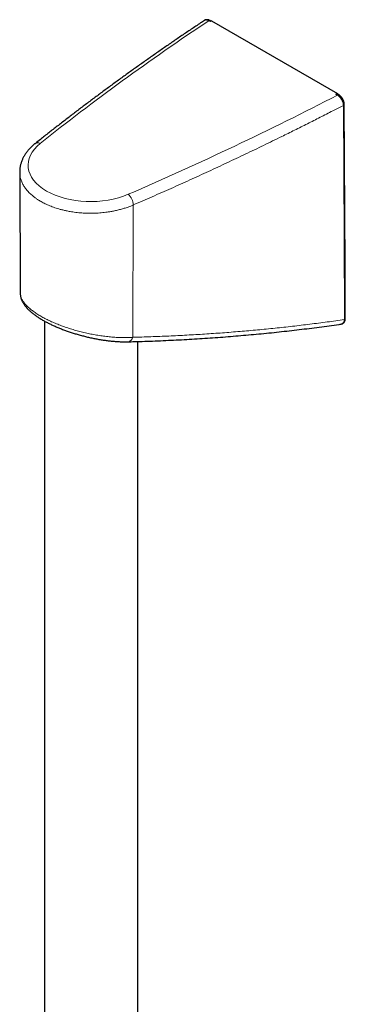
# Model space of a CAD drawing. Header units: millimetres. Extents: x 8 to 1132, y 12 to 2282.
# Tile 23 of 53: x 993 to 1055, y 778 to 965. Entities that reach past the tile are written whole.
import ezdxf

# ---------------------------------------------------------------- set-up
doc = ezdxf.new("R2010")
doc.units = ezdxf.units.MM

msp = doc.modelspace()

# ---------------------------------------------------------------- linework, layer by layer
at = {"color": 8, "linetype": 'Continuous', "lineweight": 0}
for p, q in [((1029.68, 965.05), (1029.4, 965.22)), ((1053.91, 951.07), (1053.63, 951.23)), ((1015.03, 930.13), (1014.96, 904.94))]:
    msp.add_line(p, q, dxfattribs=at)
at = {"color": 7, "linetype": 'Continuous', "lineweight": 30}
for p, q in [((1029.92, 965.22), (1053.91, 951.37)), ((993.4, 936.39), (993.49, 913.33)), ((993.5, 913.33), (993.5, 913.33)), ((998.09, 908.04), (998.09, 671.1)), ((1054.61, 907.46), (1054.62, 907.46)), ((1015.89, 671.12), (1015.89, 904.14))]:
    msp.add_line(p, q, dxfattribs=at)
at = {"color": 7, "linetype": 'Continuous', "lineweight": 30, "flags": 128}
for points in [[(1029.82, 965.15), (1029.74, 965.19), (1029.66, 965.24)], [(1054.16, 951.09), (1053.97, 951.21), (1053.88, 951.25)], [(1055.4, 908.54), (1055.35, 918.42), (1055.2, 949.32)]]:
    msp.add_lwpolyline(points, dxfattribs=at)
at = {"color": 8, "linetype": 'Continuous', "lineweight": 0, "flags": 128}
msp.add_lwpolyline([(1055.23, 908.32), (1055.16, 924.01), (1055.03, 949.1)], dxfattribs=at)
at = {"color": 8, "linetype": 'Continuous', "lineweight": 0}
for centre, radius, start, end in [((1029.55, 965.01), 0.253, 65.8071, 126.1149), ((1054.06, 950.87), 0.247, 64.8567, 127.045), ((1054.94, 949.34), 0.262, 290.4524, 354.5752), ((996.86, 941.01), 0.961, 61.9239, 123.9098), ((1012.13, 930.03), 2.89, 2.0176, 48.0193), ((1055.14, 908.56), 0.262, 290.4987, 354.5459), ((1013.91, 905.15), 1.07, 277.714, 348.6164)]:
    msp.add_arc(centre, radius, start, end, dxfattribs=at)
at = {"color": 7, "linetype": 'Continuous', "lineweight": 30}
msp.add_arc((1053.78, 951.03), 0.247, 64.9993, 127.0308, dxfattribs=at)
at = {"color": 8, "linetype": 'Continuous', "lineweight": 0}
for centre, major_axis, start_param, end_param in [((1456.64, 747.83), (569.79, 4.34), 2.414143, 2.503955), ((676.91, 1197.96), (569.79, 4.34), 5.341147, 5.430959), ((1006.98, 937.77), (11.99, 0.09), 2.503955, 5.341147)]:
    msp.add_ellipse(centre, major_axis=major_axis, ratio=0.582304, start_param=start_param, end_param=end_param, dxfattribs=at)
at = {"color": 7, "linetype": 'Continuous', "lineweight": 30}
for centre, start_param, end_param in [((1456.67, 747.85), 2.413604, 2.414249), ((676.93, 1197.98), 5.430854, 5.431498)]:
    msp.add_ellipse(centre, major_axis=(569.4, 4.34), ratio=0.582304, start_param=start_param, end_param=end_param, dxfattribs=at)
for points, knots in [([(1028.56, 965.27), (1028.32, 965.11), (1027.48, 964.55), (1026.06, 963.6), (1024.29, 962.4), (1022.53, 961.2), (1020.78, 959.99), (1019.04, 958.78), (1017.31, 957.56), (1015.59, 956.34), (1013.88, 955.12), (1012.18, 953.89), (1010.49, 952.65), (1008.81, 951.41), (1007.14, 950.17), (1005.48, 948.92), (1003.83, 947.66), (1002.19, 946.41), (1000.56, 945.14), (998.94, 943.88), (997.53, 942.76), (996.66, 942.07), (996.32, 941.8)], [0, 0, 0, 0, 0.021298, 0.073834, 0.126371, 0.178907, 0.231444, 0.28398, 0.336517, 0.389053, 0.441589, 0.494125, 0.546661, 0.599197, 0.651733, 0.704269, 0.756805, 0.80934, 0.861875, 0.914411, 0.966946, 1, 1, 1, 1]), ([(1029.66, 965.24), (1029.65, 965.25), (1029.6, 965.28), (1029.51, 965.32), (1029.39, 965.36), (1029.28, 965.39), (1029.16, 965.41), (1029.05, 965.42), (1028.95, 965.41), (1028.84, 965.39), (1028.74, 965.36), (1028.65, 965.33), (1028.61, 965.3), (1028.59, 965.29)], [0, 0, 0, 0, 0.02672, 0.141377, 0.255926, 0.356765, 0.465585, 0.561635, 0.65444, 0.75511, 0.852214, 0.948249, 1, 1, 1, 1]), ([(1055.2, 949.32), (1055.2, 949.36), (1055.2, 949.44), (1055.18, 949.56), (1055.15, 949.7), (1055.12, 949.83), (1055.07, 949.96), (1055.02, 950.1), (1054.96, 950.22), (1054.89, 950.35), (1054.81, 950.47), (1054.73, 950.58), (1054.64, 950.69), (1054.54, 950.8), (1054.44, 950.89), (1054.34, 950.98), (1054.24, 951.05), (1054.18, 951.08), (1054.16, 951.09)], [0, 0, 0, 0, 0.056806, 0.12219, 0.186865, 0.251059, 0.316138, 0.380503, 0.444187, 0.508494, 0.572942, 0.636983, 0.701014, 0.766146, 0.832, 0.897263, 0.963695, 1, 1, 1, 1]), ([(996.32, 941.8), (996.27, 941.77), (996.14, 941.66), (995.92, 941.47), (995.68, 941.25), (995.45, 941.02), (995.23, 940.79), (995.02, 940.55), (994.82, 940.31), (994.63, 940.06), (994.46, 939.81), (994.3, 939.55), (994.15, 939.3), (994.02, 939.04), (993.9, 938.78), (993.79, 938.51), (993.7, 938.25), (993.61, 937.98), (993.54, 937.71), (993.49, 937.45), (993.45, 937.18), (993.42, 936.91), (993.4, 936.64), (993.4, 936.47), (993.4, 936.39)], [0, 0, 0, 0, 0.026403, 0.075153, 0.123839, 0.172396, 0.220792, 0.268999, 0.316985, 0.364723, 0.412187, 0.459355, 0.506213, 0.552749, 0.59896, 0.644851, 0.69043, 0.735715, 0.780729, 0.8255, 0.870062, 0.914449, 0.958703, 1, 1, 1, 1]), ([(993.5, 913.33), (993.5, 913.29), (993.5, 913.17), (993.52, 912.99), (993.54, 912.79), (993.58, 912.6), (993.64, 912.4), (993.7, 912.2), (993.78, 912), (993.88, 911.79), (993.98, 911.59), (994.1, 911.39), (994.24, 911.18), (994.38, 910.98), (994.54, 910.77), (994.72, 910.57), (994.91, 910.36), (995.11, 910.16), (995.32, 909.96), (995.54, 909.77), (995.77, 909.58), (996, 909.39), (996.25, 909.21), (996.51, 909.02), (996.77, 908.84), (997.04, 908.66), (997.32, 908.49), (997.61, 908.31), (997.9, 908.14), (998.2, 907.98), (998.51, 907.81), (998.82, 907.65), (999.14, 907.49), (999.47, 907.34), (999.8, 907.18), (1000.14, 907.03), (1000.48, 906.88), (1000.83, 906.74), (1001.18, 906.59), (1001.54, 906.45), (1001.91, 906.32), (1002.27, 906.18), (1002.64, 906.05), (1003.02, 905.93), (1003.4, 905.8), (1003.78, 905.68), (1004.16, 905.57), (1004.55, 905.45), (1004.94, 905.34), (1005.33, 905.24), (1005.73, 905.14), (1006.12, 905.04), (1006.51, 904.95), (1006.91, 904.86), (1007.31, 904.78), (1007.7, 904.7), (1008.1, 904.62), (1008.49, 904.55), (1008.89, 904.48), (1009.28, 904.42), (1009.67, 904.36), (1010.06, 904.31), (1010.45, 904.27), (1010.83, 904.22), (1011.21, 904.19), (1011.59, 904.16), (1011.97, 904.13), (1012.34, 904.11), (1012.7, 904.09), (1013.07, 904.08), (1013.42, 904.08), (1013.75, 904.08), (1013.96, 904.08), (1014.06, 904.09)], [0, 0, 0, 0, 0.0086667, 0.0201307, 0.0317874, 0.0436745, 0.0558283, 0.0682817, 0.0810614, 0.0941844, 0.1076536, 0.1214535, 0.1355476, 0.1498791, 0.1643853, 0.1791431, 0.1943759, 0.2096034, 0.2246871, 0.239554, 0.2541591, 0.268465, 0.2833074, 0.2978214, 0.3122476, 0.326595, 0.3408734, 0.3550928, 0.3692456, 0.3833543, 0.3973015, 0.4112106, 0.4251036, 0.4390029, 0.4529238, 0.466893, 0.480677, 0.4945555, 0.5084796, 0.5224306, 0.5363877, 0.5503218, 0.5642099, 0.5780645, 0.5919957, 0.606027, 0.6201301, 0.6342795, 0.6484481, 0.6626024, 0.6766977, 0.690887, 0.7051912, 0.7195164, 0.7338832, 0.7483116, 0.7628221, 0.7774075, 0.7920513, 0.8067237, 0.8214381, 0.8361998, 0.8510135, 0.865884, 0.8808157, 0.8958129, 0.9108797, 0.9260203, 0.9412386, 0.9565387, 0.9719269, 0.9874581, 1, 1, 1, 1]), ([(1014.06, 904.09), (1014.44, 904.1), (1015.49, 904.12), (1017.21, 904.18), (1019.22, 904.25), (1021.22, 904.34), (1023.21, 904.43), (1025.2, 904.54), (1027.18, 904.65), (1029.15, 904.78), (1031.12, 904.92), (1033.08, 905.07), (1035.03, 905.23), (1036.98, 905.4), (1038.92, 905.58), (1040.86, 905.77), (1042.79, 905.97), (1044.72, 906.18), (1046.63, 906.4), (1048.54, 906.64), (1050.44, 906.88), (1052.33, 907.13), (1053.72, 907.33), (1054.48, 907.44), (1054.61, 907.46)], [0, 0, 0, 0, 0.0274, 0.075936, 0.124401, 0.172772, 0.221071, 0.269393, 0.317674, 0.365916, 0.414121, 0.46229, 0.510425, 0.558466, 0.606651, 0.654773, 0.702836, 0.750839, 0.798786, 0.846678, 0.894516, 0.942303, 0.990041, 1, 1, 1, 1]), ([(1054.62, 907.46), (1054.62, 907.46), (1054.66, 907.47), (1054.74, 907.49), (1054.84, 907.52), (1054.94, 907.57), (1055.02, 907.63), (1055.1, 907.7), (1055.16, 907.77), (1055.22, 907.85), (1055.28, 907.94), (1055.32, 908.04), (1055.36, 908.15), (1055.38, 908.27), (1055.4, 908.39), (1055.4, 908.48), (1055.4, 908.53), (1055.4, 908.54)], [0, 0, 0, 0, 0.009677, 0.085901, 0.160051, 0.232379, 0.303396, 0.37054, 0.437524, 0.509243, 0.582458, 0.657901, 0.736112, 0.817413, 0.901758, 0.988653, 1, 1, 1, 1])]:
    msp.add_open_spline(points, degree=3, knots=knots, dxfattribs=at)
at = {"color": 8, "linetype": 'Continuous', "lineweight": 0}
for points, knots in [([(1029.4, 965.22), (1029.36, 965.24), (1029.27, 965.28), (1029.15, 965.32), (1029.05, 965.35), (1028.96, 965.36), (1028.87, 965.37), (1028.79, 965.36), (1028.71, 965.34), (1028.63, 965.31), (1028.59, 965.29), (1028.56, 965.27), (1028.56, 965.27)], [0, 0, 0, 0, 0.136639, 0.275037, 0.37575, 0.47716, 0.580771, 0.685142, 0.785701, 0.886956, 0.990404, 1, 1, 1, 1]), ([(1055.03, 949.1), (1055.03, 949.15), (1055.02, 949.24), (1055, 949.39), (1054.97, 949.56), (1054.92, 949.72), (1054.86, 949.89), (1054.8, 950.01), (1054.75, 950.13), (1054.68, 950.25), (1054.61, 950.36), (1054.53, 950.47), (1054.45, 950.58), (1054.37, 950.68), (1054.28, 950.77), (1054.19, 950.86), (1054.1, 950.94), (1054, 951.01), (1053.94, 951.05), (1053.91, 951.07)], [0, 0, 0, 0, 0.070171, 0.141219, 0.193871, 0.300969, 0.355543, 0.408277, 0.461379, 0.515639, 0.5703, 0.623064, 0.676196, 0.730486, 0.785178, 0.83793, 0.891049, 0.945324, 1, 1, 1, 1]), ([(1055.03, 949.1), (1054.36, 948.75), (1052.89, 947.99), (1050.61, 946.83), (1048.19, 945.6), (1045.75, 944.38), (1042.97, 943.01), (1039.84, 941.48), (1036.37, 939.81), (1032.87, 938.16), (1029.34, 936.52), (1025.8, 934.9), (1022.23, 933.29), (1018.64, 931.7), (1016.23, 930.65), (1015.03, 930.13)], [0, 0, 0, 0, 0.051912, 0.114183, 0.176455, 0.238734, 0.301013, 0.388342, 0.475674, 0.563005, 0.650334, 0.737749, 0.825167, 0.912585, 1, 1, 1, 1]), ([(1015.03, 930.13), (1014.81, 930.04), (1014.37, 929.86), (1013.68, 929.61), (1012.96, 929.39), (1012.21, 929.19), (1011.48, 929.02), (1010.76, 928.88), (1010.11, 928.78), (1009.5, 928.71), (1008.93, 928.65), (1008.36, 928.6), (1007.69, 928.57), (1006.98, 928.56), (1006.22, 928.57), (1005.56, 928.6), (1004.94, 928.64), (1004.37, 928.69), (1003.8, 928.76), (1003.15, 928.86), (1002.48, 928.98), (1001.77, 929.14), (1001.16, 929.29), (1000.61, 929.45), (1000.1, 929.62), (999.61, 929.79), (999.13, 929.98), (998.67, 930.17), (998.25, 930.37), (997.86, 930.57), (997.49, 930.77), (997.14, 930.97), (996.75, 931.22), (996.33, 931.51), (995.93, 931.82), (995.58, 932.11), (995.28, 932.39), (995, 932.68), (994.74, 932.98), (994.5, 933.28), (994.29, 933.59), (994.09, 933.9), (993.92, 934.22), (993.77, 934.54), (993.65, 934.87), (993.55, 935.19), (993.48, 935.52), (993.43, 935.85), (993.4, 936.14), (993.4, 936.32), (993.4, 936.39)], [0, 0, 0, 0, 0.0268004, 0.0536947, 0.0807802, 0.1079626, 0.1361857, 0.1598874, 0.1836539, 0.2029268, 0.2222345, 0.2416996, 0.2612007, 0.2894236, 0.3131252, 0.3368916, 0.3561645, 0.3754721, 0.3949373, 0.4144382, 0.4426604, 0.4663613, 0.4901271, 0.5093993, 0.5287064, 0.548171, 0.5676714, 0.5865378, 0.6054369, 0.6221245, 0.6388121, 0.6555907, 0.6723692, 0.6966021, 0.7209043, 0.7397705, 0.7586694, 0.777753, 0.7968366, 0.8160566, 0.8352767, 0.8546888, 0.8741365, 0.8930029, 0.9119019, 0.9309857, 0.9500695, 0.9692897, 0.9885099, 1, 1, 1, 1]), ([(993.5, 913.33), (993.5, 913.27), (993.5, 913.14), (993.53, 912.93), (993.59, 912.69), (993.68, 912.46), (993.79, 912.22), (993.92, 911.98), (994.08, 911.73), (994.27, 911.47), (994.49, 911.21), (994.72, 910.96), (994.97, 910.72), (995.23, 910.49), (995.51, 910.25), (995.82, 910.01), (996.14, 909.77), (996.49, 909.53), (996.86, 909.3), (997.24, 909.07), (997.62, 908.84), (998, 908.63), (998.41, 908.42), (998.82, 908.22), (999.26, 908.01), (999.71, 907.81), (1000.17, 907.61), (1000.63, 907.42), (1001.1, 907.23), (1001.57, 907.06), (1002.06, 906.89), (1002.55, 906.72), (1003.05, 906.56), (1003.56, 906.4), (1004.07, 906.25), (1004.59, 906.11), (1005.11, 905.98), (1005.64, 905.85), (1006.16, 905.73), (1006.69, 905.61), (1007.23, 905.51), (1007.76, 905.41), (1008.3, 905.32), (1008.84, 905.23), (1009.37, 905.16), (1009.91, 905.09), (1010.44, 905.03), (1010.98, 904.98), (1011.5, 904.94), (1012.02, 904.91), (1012.54, 904.89), (1013.04, 904.88), (1013.54, 904.88), (1014.03, 904.89), (1014.5, 904.91), (1014.81, 904.93), (1014.96, 904.94)], [0, 0, 0, 0, 0.0147589, 0.0360086, 0.055454, 0.0749361, 0.0945307, 0.1141638, 0.134244, 0.1543668, 0.1746204, 0.1949188, 0.2130668, 0.2312476, 0.2495286, 0.2678437, 0.2865506, 0.3052945, 0.3241508, 0.343045, 0.3603687, 0.3776924, 0.395135, 0.4125776, 0.430393, 0.4482085, 0.4661515, 0.4840946, 0.5013011, 0.5185078, 0.5358259, 0.5531441, 0.570807, 0.5884699, 0.6062487, 0.6240275, 0.6417953, 0.6595631, 0.6774431, 0.6953232, 0.7135476, 0.7317721, 0.7501114, 0.7684507, 0.787242, 0.8060632, 0.8249743, 0.8439152, 0.8631943, 0.8825042, 0.9019068, 0.9213402, 0.9409271, 0.9605452, 0.9802569, 1, 1, 1, 1]), ([(1014.96, 904.94), (1016.11, 904.97), (1018.4, 905.04), (1021.82, 905.18), (1025.22, 905.35), (1028.61, 905.55), (1031.99, 905.78), (1035.35, 906.05), (1038.7, 906.34), (1042.03, 906.67), (1045.35, 907.03), (1048.66, 907.43), (1051.96, 907.85), (1054.14, 908.16), (1055.23, 908.32)], [0, 0, 0, 0, 0.0832126, 0.166428, 0.2496433, 0.3328559, 0.416125, 0.4993942, 0.5825536, 0.665713, 0.7492834, 0.8328566, 0.9164297, 1, 1, 1, 1]), ([(1054.62, 907.46), (1054.66, 907.47), (1054.76, 907.49), (1054.9, 907.57), (1055.03, 907.7), (1055.13, 907.87), (1055.2, 908.08), (1055.22, 908.24), (1055.23, 908.32)], [0, 0, 0, 0, 0.124994, 0.298634, 0.472102, 0.651152, 0.82301, 1, 1, 1, 1])]:
    msp.add_open_spline(points, degree=3, knots=knots, dxfattribs=at)

doc.saveas('drawing.dxf')
